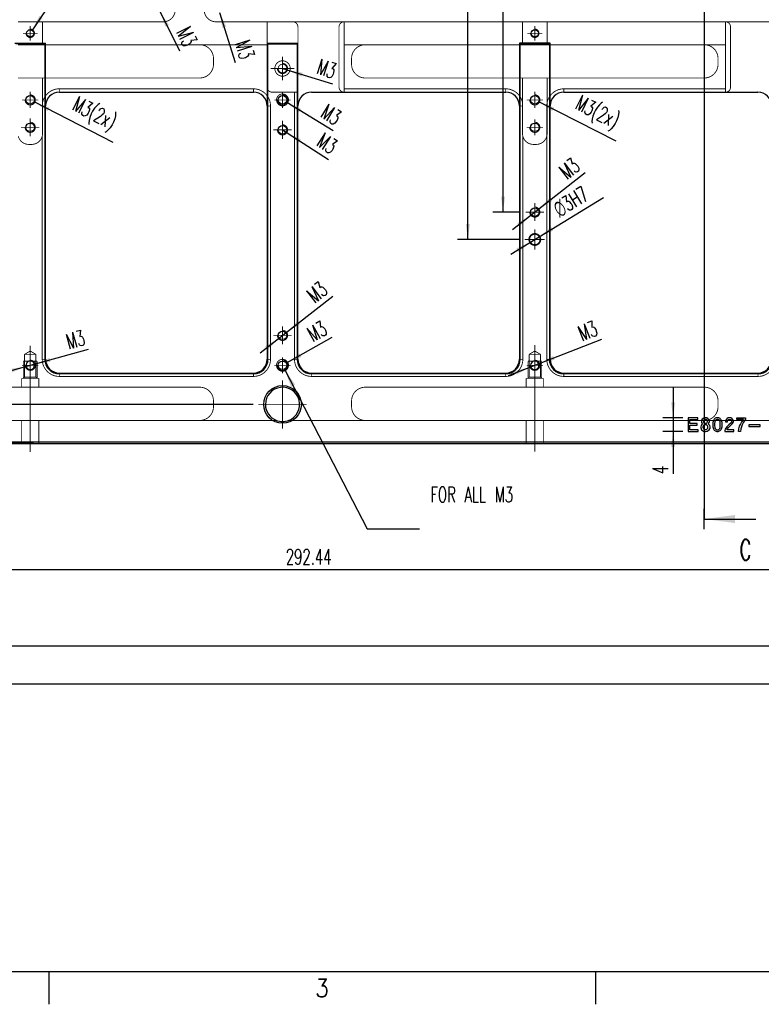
# Model space of a CAD drawing. Header units: millimetres. Extents: x 31 to 872, y 29 to 623.
# Tile 4 of 29: x 233 to 377, y 29 to 221. Entities that reach past the tile are written whole.
import ezdxf

# ---------------------------------------------------------------- set-up
doc = ezdxf.new("R2010")
doc.units = ezdxf.units.MM
for name, pattern in [('DASHED', [15, 7, -8]), ('DOT_CENTER', [14, 12, -1, 0, -1]), ('PHANTOM', [13, 10, -1, 0, -1, 0, -1])]:
    doc.linetypes.add(name, pattern=pattern)
doc.layers.add('1', color=7, linetype='Continuous')
doc.styles.add('CONVERTER_11', font='txt.shx', dxfattribs={"width": 0.63})
doc.styles.add('CONVERTER_13', font='txt.shx', dxfattribs={"width": 0.9})
doc.dimstyles.new('ME10_DIM_108', dxfattribs={"dimtxt": 4.5, "dimasz": 4.5, "dimexe": 3, "dimexo": 1.5, "dimgap": 1.5, "dimtad": 1, "dimdsep": 46, "dimtxsty": 'CONVERTER_11', "dimsah": 1, "dimcen": 0.09, "dimclrd": 3, "dimclre": 3, "dimclrt": 3, "dimadec": 0, "dimazin": 0, "dimtfac": 1, "dimtdec": 4, "dimtix": 1, "dimtmove": 0, "dimatfit": 3, "dimfxl": 1, "dimtolj": 1, "dimtzin": 0, "dimarcsym": 0})
doc.dimstyles.new('ME10_DIM_127', dxfattribs={"dimtxt": 4.5, "dimasz": 4.5, "dimexe": 3, "dimexo": 1.5, "dimgap": 1.5, "dimtad": 1, "dimdsep": 46, "dimtxsty": 'CONVERTER_11', "dimsah": 1, "dimcen": 0.09, "dimclrd": 3, "dimclre": 3, "dimclrt": 3, "dimadec": 0, "dimazin": 0, "dimtfac": 1, "dimtdec": 4, "dimtix": 1, "dimtmove": 0, "dimatfit": 3, "dimfxl": 1, "dimtolj": 1, "dimtzin": 0, "dimarcsym": 0})
doc.dimstyles.new('ME10_DIM_135', dxfattribs={"dimtxt": 4.5, "dimasz": 4.5, "dimexe": 3, "dimexo": 1.5, "dimgap": 1.5, "dimtad": 1, "dimdsep": 46, "dimtxsty": 'CONVERTER_11', "dimsah": 1, "dimcen": 0.09, "dimclrd": 3, "dimclre": 3, "dimclrt": 3, "dimadec": 0, "dimazin": 0, "dimtfac": 1, "dimtdec": 4, "dimtix": 1, "dimtmove": 0, "dimatfit": 3, "dimfxl": 1, "dimtolj": 1, "dimtzin": 0, "dimarcsym": 0})
doc.dimstyles.new('ME10_DIM_136', dxfattribs={"dimtxt": 4.5, "dimasz": 4.5, "dimexe": 3, "dimexo": 1.5, "dimgap": 1.5, "dimtad": 1, "dimdsep": 46, "dimtxsty": 'CONVERTER_11', "dimsah": 1, "dimcen": 0.09, "dimclrd": 3, "dimclre": 3, "dimclrt": 3, "dimadec": 0, "dimazin": 0, "dimtfac": 1, "dimtdec": 4, "dimtix": 1, "dimtmove": 0, "dimatfit": 3, "dimfxl": 1, "dimtolj": 1, "dimtzin": 0, "dimarcsym": 0})
doc.dimstyles.new('ME10_DIM_137', dxfattribs={"dimtxt": 4.5, "dimasz": 4.5, "dimexe": 3, "dimexo": 1.5, "dimgap": 1.5, "dimtad": 1, "dimdsep": 46, "dimtxsty": 'CONVERTER_11', "dimsah": 1, "dimcen": 0.09, "dimclrd": 3, "dimclre": 3, "dimclrt": 3, "dimadec": 0, "dimazin": 0, "dimtfac": 1, "dimtdec": 4, "dimtix": 1, "dimtmove": 0, "dimatfit": 3, "dimfxl": 1, "dimtolj": 1, "dimtzin": 0, "dimarcsym": 0})
doc.dimstyles.new('ME10_DIM_147', dxfattribs={"dimtxt": 4.5, "dimasz": 4.5, "dimexe": 3, "dimexo": 1.5, "dimgap": 1.5, "dimtad": 1, "dimdsep": 46, "dimtxsty": 'CONVERTER_11', "dimsah": 1, "dimcen": 0.09, "dimclrd": 3, "dimclre": 3, "dimclrt": 3, "dimadec": 0, "dimazin": 0, "dimtfac": 1, "dimtdec": 4, "dimtix": 1, "dimtmove": 0, "dimatfit": 3, "dimfxl": 1, "dimtolj": 1, "dimtzin": 0, "dimarcsym": 0})
doc.dimstyles.new('ME10_DIM_148', dxfattribs={"dimtxt": 4.5, "dimasz": 4.5, "dimexe": 3, "dimexo": 1.5, "dimgap": 1.5, "dimtad": 1, "dimdsep": 46, "dimtxsty": 'CONVERTER_11', "dimsah": 1, "dimcen": 0.09, "dimclrd": 3, "dimclre": 3, "dimclrt": 3, "dimadec": 0, "dimazin": 0, "dimtfac": 1, "dimtdec": 4, "dimtix": 1, "dimtmove": 0, "dimatfit": 3, "dimfxl": 1, "dimtolj": 1, "dimtzin": 0, "dimarcsym": 0})
doc.dimstyles.new('ME10_DIM_71', dxfattribs={"dimtxt": 4.5, "dimasz": 4.5, "dimexe": 3, "dimexo": 1.5, "dimgap": 1.5, "dimtad": 1, "dimdsep": 46, "dimtxsty": 'CONVERTER_11', "dimsah": 1, "dimcen": 0.09, "dimclrd": 3, "dimclre": 3, "dimclrt": 3, "dimadec": 0, "dimazin": 0, "dimtfac": 1, "dimtdec": 4, "dimtix": 1, "dimtmove": 0, "dimatfit": 3, "dimfxl": 1, "dimtolj": 1, "dimtzin": 0, "dimarcsym": 0})
doc.dimstyles.get("Standard").update_dxf_attribs({"dimtxt": 0.18, "dimasz": 0.18, "dimexe": 0.18, "dimexo": 0.0625, "dimgap": 0.09, "dimtad": 0, "dimtih": 1, "dimtoh": 1, "dimdec": 4, "dimzin": 0, "dimdsep": 46, "dimtxsty": 'Standard', "dimcen": 0.09, "dimadec": 0, "dimazin": 0, "dimtfac": 1, "dimtdec": 4, "dimtofl": 0, "dimtmove": 0, "dimatfit": 3, "dimfxl": 1, "dimtolj": 1, "dimtzin": 0, "dimarcsym": 0})

# ---------------------------------------------------------------- blocks, each defined once
blk = doc.blocks.new('E8027-24150__34', base_point=(273.17, 207.52))
at = {"color": 7, "linetype": 'Continuous'}
for p, q in [((347.82, 324.55), (356.82, 324.55)), ((356.57, 324.3), (348.07, 324.3)), ((356.57, 324.3), (356.82, 324.55)), ((356.57, 324.3), (356.57, 232.21)), ((356.82, 306.19), (356.82, 324.55)), ((421.48, 324.55), (421.73, 324.3)), ((421.48, 324.55), (421.48, 324.05)), ((421.48, 324.55), (430.48, 324.55)), ((421.48, 324.05), (421.48, 311.69)), ((421.73, 324.3), (430.23, 324.3)), ((421.73, 232.21), (421.73, 324.3)), ((430.48, 324.55), (430.23, 324.3)), ((430.23, 324.3), (430.23, 232.21)), ((430.48, 310.19), (430.48, 324.55)), ((504.14, 324.55), (495.14, 324.55)), ((495.14, 324.55), (495.14, 306.19)), ((495.39, 324.3), (495.14, 324.55)), ((503.89, 324.3), (495.39, 324.3)), ((495.39, 232.21), (495.39, 324.3)), ((503.89, 324.3), (504.14, 324.55)), ((503.89, 324.3), (503.89, 232.21)), ((504.14, 306.19), (504.14, 324.55)), ((421.48, 311.69), (421.48, 306.19)), ((360.82, 310.19), (417.48, 310.19)), ((430.48, 306.19), (430.48, 310.19)), ((434.48, 310.19), (491.14, 310.19)), ((508.14, 310.19), (564.8, 310.19)), ((356.82, 232.21), (356.82, 306.19)), ((421.48, 306.19), (421.48, 232.21)), ((430.48, 232.21), (430.48, 306.19)), ((495.14, 306.19), (495.14, 232.21)), ((504.14, 232.21), (504.14, 306.19)), ((360.82, 228.21), (417.48, 228.21)), ((417.48, 227.96), (360.82, 227.96)), ((434.48, 228.21), (491.14, 228.21)), ((491.14, 227.96), (434.48, 227.96)), ((508.14, 228.21), (564.8, 228.21)), ((564.8, 227.96), (508.14, 227.96)), ((547.25, 215.15), (544.4, 215.15)), ((544.4, 215.15), (544.4, 211.15)), ((544.95, 213.45), (544.95, 214.65)), ((544.95, 214.65), (547.25, 214.65)), ((547.05, 213.45), (544.95, 213.45)), ((544.95, 212.95), (547.05, 212.95)), ((544.95, 211.65), (544.95, 212.95)), ((547.05, 212.95), (547.05, 213.45)), ((547.25, 214.65), (547.25, 215.15)), ((548.2, 212.85), (548.1, 212.5)), ((548.4, 213.15), (548.2, 212.85)), ((548.35, 214.45), (548.3, 214.2)), ((548.3, 214.2), (548.3, 214)), ((548.3, 214), (548.35, 213.75)), ((548.55, 214.75), (548.35, 214.45)), ((548.35, 213.75), (548.55, 213.45)), ((548.65, 213.35), (548.4, 213.15)), ((548.75, 214.95), (548.55, 214.75)), ((548.55, 213.45), (548.65, 213.35)), ((549.05, 215.1), (548.75, 214.95)), ((548.9, 212.9), (548.75, 212.7)), ((548.9, 214.35), (548.85, 214.2)), ((548.85, 214.2), (548.85, 214)), ((548.85, 214), (548.9, 213.85)), ((549, 214.5), (548.9, 214.35)), ((548.9, 213.85), (549, 213.7)), ((549.1, 213.05), (548.9, 212.9)), ((549.15, 214.6), (549, 214.5)), ((549, 213.7), (549.15, 213.6)), ((549.3, 215.15), (549.05, 215.1)), ((549.35, 213.1), (549.1, 213.05)), ((549.35, 214.65), (549.15, 214.6)), ((549.15, 213.6), (549.35, 213.55)), ((549.6, 215.15), (549.3, 215.15)), ((549.55, 214.65), (549.35, 214.65)), ((549.35, 213.55), (549.55, 213.55)), ((549.55, 213.1), (549.35, 213.1)), ((549.75, 214.6), (549.55, 214.65)), ((549.55, 213.55), (549.75, 213.6)), ((549.8, 213.05), (549.55, 213.1)), ((549.85, 215.1), (549.6, 215.15)), ((549.9, 214.5), (549.75, 214.6)), ((549.75, 213.6), (549.9, 213.7)), ((550, 212.9), (549.8, 213.05)), ((550.15, 214.95), (549.85, 215.1)), ((550, 214.35), (549.9, 214.5)), ((549.9, 213.7), (550, 213.85)), ((550.05, 214.2), (550, 214.35)), ((550, 213.85), (550.05, 214)), ((550.15, 212.7), (550, 212.9)), ((550.05, 214), (550.05, 214.2)), ((550.35, 214.75), (550.15, 214.95)), ((550.25, 213.35), (550.35, 213.45)), ((550.5, 213.15), (550.25, 213.35)), ((550.55, 214.45), (550.35, 214.75)), ((550.35, 213.45), (550.55, 213.75)), ((550.7, 212.85), (550.5, 213.15)), ((550.6, 214.2), (550.55, 214.45)), ((550.55, 213.75), (550.6, 214)), ((550.6, 214), (550.6, 214.2)), ((550.8, 212.5), (550.7, 212.85)), ((551.65, 213.8), (551.6, 213.35)), ((551.6, 213.35), (551.6, 212.95)), ((551.6, 212.95), (551.65, 212.5)), ((551.7, 214.1), (551.65, 213.8)), ((551.8, 214.35), (551.7, 214.1)), ((551.9, 214.55), (551.8, 214.35)), ((552.05, 214.75), (551.9, 214.55)), ((552.2, 214.9), (552.05, 214.75)), ((552.2, 214), (552.15, 213.45)), ((552.15, 213.45), (552.15, 212.85)), ((552.15, 212.85), (552.2, 212.3)), ((552.35, 215), (552.2, 214.9)), ((552.3, 214.25), (552.2, 214)), ((552.4, 214.4), (552.3, 214.25)), ((552.6, 215.1), (552.35, 215)), ((552.6, 214.55), (552.4, 214.4)), ((552.8, 215.15), (552.6, 215.1)), ((552.8, 214.65), (552.6, 214.55)), ((553.15, 215.15), (552.8, 215.15)), ((553.15, 214.65), (552.8, 214.65)), ((553.35, 215.1), (553.15, 215.15)), ((553.35, 214.55), (553.15, 214.65)), ((553.6, 215), (553.35, 215.1)), ((553.55, 214.4), (553.35, 214.55)), ((553.65, 214.25), (553.55, 214.4)), ((553.75, 214.9), (553.6, 215)), ((553.75, 214), (553.65, 214.25)), ((553.9, 214.75), (553.75, 214.9)), ((553.8, 213.45), (553.75, 214)), ((553.75, 212.3), (553.8, 212.85)), ((553.8, 212.85), (553.8, 213.45)), ((554.05, 214.55), (553.9, 214.75)), ((554.15, 214.35), (554.05, 214.55)), ((554.25, 214.1), (554.15, 214.35)), ((554.3, 213.8), (554.25, 214.1)), ((554.35, 213.35), (554.3, 213.8)), ((554.3, 212.5), (554.35, 212.95)), ((554.35, 212.95), (554.35, 213.35)), ((555.4, 214.45), (555.35, 214.2)), ((555.35, 214.2), (555.35, 214)), ((555.35, 214), (555.9, 214)), ((555.6, 214.75), (555.4, 214.45)), ((555.8, 214.95), (555.6, 214.75)), ((556, 212.8), (555.7, 212.45)), ((556.1, 215.1), (555.8, 214.95)), ((555.9, 214.2), (555.95, 214.35)), ((555.9, 214), (555.9, 214.2)), ((555.95, 214.35), (556.05, 214.5)), ((556.3, 213.05), (556, 212.8)), ((556.05, 214.5), (556.2, 214.6)), ((556.35, 215.15), (556.1, 215.1)), ((556.2, 214.6), (556.4, 214.65)), ((556.95, 213.7), (556.3, 213.05)), ((556.65, 215.15), (556.35, 215.15)), ((556.4, 214.65), (556.6, 214.65)), ((556.55, 212.7), (556.9, 213)), ((556.6, 214.65), (556.8, 214.6)), ((556.9, 215.1), (556.65, 215.15)), ((556.8, 214.6), (556.95, 214.5)), ((557.2, 214.95), (556.9, 215.1)), ((556.9, 213), (557.3, 213.35)), ((556.95, 214.5), (557.05, 214.35)), ((557.05, 213.85), (556.95, 213.7)), ((557.05, 214.35), (557.1, 214.2)), ((557.1, 214), (557.05, 213.85)), ((557.1, 214.2), (557.1, 214)), ((557.4, 214.75), (557.2, 214.95)), ((557.3, 213.35), (557.4, 213.45)), ((557.6, 214.45), (557.4, 214.75)), ((557.4, 213.45), (557.6, 213.75)), ((557.65, 214.2), (557.6, 214.45)), ((557.6, 213.75), (557.65, 214)), ((557.65, 214), (557.65, 214.2)), ((558.6, 214.65), (558.6, 215.15)), ((558.6, 215.15), (561.2, 215.15)), ((560.6, 214.65), (558.6, 214.65)), ((559.45, 212.7), (559.65, 213.15)), ((559.65, 213.15), (559.95, 213.75)), ((559.95, 213.75), (560.6, 214.65)), ((560.2, 213.1), (559.95, 212.5)), ((560.6, 213.85), (560.2, 213.1)), ((561.2, 214.7), (560.6, 213.85)), ((561.2, 215.15), (561.2, 214.7)), ((562.1, 213.05), (562.1, 212.6)), ((565.45, 213.05), (562.1, 213.05)), ((565.45, 212.6), (565.45, 213.05)), ((544.4, 211.15), (547.3, 211.15)), ((547.3, 211.65), (544.95, 211.65)), ((547.3, 211.15), (547.3, 211.65)), ((548.1, 212.5), (548.1, 212.25)), ((548.1, 212.25), (548.2, 211.9)), ((548.2, 211.9), (548.35, 211.65)), ((548.35, 211.65), (548.6, 211.4)), ((548.6, 211.4), (548.9, 211.25)), ((548.75, 212.7), (548.7, 212.5)), ((548.7, 212.5), (548.7, 212.3)), ((548.7, 212.3), (548.75, 212.1)), ((548.75, 212.1), (548.9, 211.9)), ((548.9, 211.9), (549.1, 211.75)), ((548.9, 211.25), (549.3, 211.15)), ((549.1, 211.75), (549.35, 211.7)), ((549.3, 211.15), (549.6, 211.15)), ((549.35, 211.7), (549.55, 211.7)), ((549.55, 211.7), (549.8, 211.75)), ((549.6, 211.15), (550, 211.25)), ((549.8, 211.75), (550, 211.9)), ((550, 211.9), (550.15, 212.1)), ((550, 211.25), (550.3, 211.4)), ((550.2, 212.5), (550.15, 212.7)), ((550.15, 212.1), (550.2, 212.3)), ((550.2, 212.3), (550.2, 212.5)), ((550.3, 211.4), (550.55, 211.65)), ((550.55, 211.65), (550.7, 211.9)), ((550.7, 211.9), (550.8, 212.25)), ((550.8, 212.25), (550.8, 212.5)), ((551.65, 212.5), (551.7, 212.2)), ((551.7, 212.2), (551.8, 211.95)), ((551.8, 211.95), (551.9, 211.75)), ((551.9, 211.75), (552.05, 211.55)), ((552.05, 211.55), (552.2, 211.4)), ((552.2, 212.3), (552.3, 212.05)), ((552.2, 211.4), (552.35, 211.3)), ((552.3, 212.05), (552.4, 211.9)), ((552.35, 211.3), (552.6, 211.2)), ((552.4, 211.9), (552.6, 211.75)), ((552.6, 211.75), (552.8, 211.65)), ((552.6, 211.2), (552.8, 211.15)), ((552.8, 211.65), (553.15, 211.65)), ((552.8, 211.15), (553.15, 211.15)), ((553.15, 211.65), (553.35, 211.75)), ((553.15, 211.15), (553.35, 211.2)), ((553.35, 211.75), (553.55, 211.9)), ((553.35, 211.2), (553.6, 211.3)), ((553.55, 211.9), (553.65, 212.05)), ((553.6, 211.3), (553.75, 211.4)), ((553.65, 212.05), (553.75, 212.3)), ((553.75, 211.4), (553.9, 211.55)), ((553.9, 211.55), (554.05, 211.75)), ((554.05, 211.75), (554.15, 211.95)), ((554.15, 211.95), (554.25, 212.2)), ((554.25, 212.2), (554.3, 212.5)), ((555.25, 211.8), (555.15, 211.45)), ((555.15, 211.45), (555.15, 211.15)), ((555.15, 211.15), (557.8, 211.15)), ((555.45, 212.15), (555.25, 211.8)), ((555.7, 212.45), (555.45, 212.15)), ((555.85, 211.65), (555.95, 211.95)), ((557.8, 211.65), (555.85, 211.65)), ((555.95, 211.95), (556.2, 212.3)), ((556.2, 212.3), (556.55, 212.7)), ((557.8, 211.15), (557.8, 211.65)), ((559.1, 211.15), (559.2, 211.95)), ((559.7, 211.15), (559.1, 211.15)), ((559.2, 211.95), (559.45, 212.7)), ((559.8, 211.9), (559.7, 211.15)), ((559.95, 212.5), (559.8, 211.9)), ((562.1, 212.6), (565.45, 212.6)), ((292.2, 208.15), (854.4, 208.15)), ((292.2, 207.65), (349.82, 207.65)), ((349.82, 207.65), (354.82, 207.65)), ((354.82, 207.65), (497.14, 207.65)), ((497.14, 207.65), (502.14, 207.65)), ((502.14, 207.65), (644.46, 207.65))]:
    blk.add_line(p, q, dxfattribs=at)
at = {"color": 1, "linetype": 'DASHED', "const_width": 0.25}
for points in [[(391.15, 330.75, 0.414214), (394.65, 334.25, 0.414214)], [(403.1, 334.25, 0.414214), (406.6, 330.75, 0.414214)], [(430.48, 329.25, 0.414214), (428.98, 330.75, 0.414214)], [(443.98, 330.75, 0.414214), (442.48, 329.25, 0.414214)], [(556.8, 329.25, 0.414214), (555.3, 330.75, 0.414214)], [(405.82, 320.05, 0.414214), (401.82, 324.05, 0.414214)], [(450.14, 324.05, 0.414214), (446.14, 320.05, 0.414214)], [(553.14, 320.05, 0.414214), (549.14, 324.05, 0.414214)], [(401.82, 314.35, 0.414214), (405.82, 318.35, 0.414214)], [(446.14, 318.35, 0.414214), (450.14, 314.35, 0.414214)], [(549.14, 314.35, 0.414214), (553.14, 318.35, 0.414214)], [(360.82, 311.19, 0.356682), (355.92, 307.18, 0.356682)], [(422.48, 306.19, 0.414214), (417.48, 311.19, 0.414214)], [(421.48, 311.69, 0.414214), (422.98, 310.19, 0.414214)], [(442.48, 311.69, 0.414214), (443.98, 310.19, 0.414214)], [(496.04, 307.18, 0.356682), (491.14, 311.19, 0.356682)], [(508.14, 311.19, 0.414214), (503.14, 306.19, 0.414214)], [(555.3, 310.19, 0.414214), (556.8, 311.69, 0.414214)], [(348.82, 297.36, 0.342564), (351.92, 294.95, 0.342564)], [(352.72, 294.95, 0.342564), (355.82, 297.36, 0.342564)], [(355.82, 297.36, 0.062746), (355.92, 298.15, 0.062746)], [(496.04, 298.15, 0.062746), (496.14, 297.36, 0.062746)], [(496.14, 297.36, 0.342564), (499.24, 294.95, 0.342564)], [(500.04, 294.95, 0.414214), (503.24, 298.15, 0.414214)], [(355.82, 232.21, 0.414214), (360.82, 227.21, 0.414214)], [(417.48, 227.21, 0.414214), (422.48, 232.21, 0.414214)], [(429.48, 232.21, 0.414214), (434.48, 227.21, 0.414214)], [(491.14, 227.21, 0.414214), (496.14, 232.21, 0.414214)], [(503.14, 232.21, 0.414214), (508.14, 227.21, 0.414214)], [(564.8, 227.21, 0.414214), (569.8, 232.21, 0.414214)], [(405.82, 220.07, 0.414214), (401.82, 224.07, 0.414214)], [(450.14, 224.07, 0.414214), (446.14, 220.07, 0.414214)], [(553.14, 220.07, 0.414214), (549.14, 224.07, 0.414214)], [(401.82, 214.37, 0.414214), (405.82, 218.37, 0.414214)], [(446.14, 218.37, 0.414214), (450.14, 214.37, 0.414214)], [(549.14, 214.37, 0.414214), (553.14, 218.37, 0.414214)]]:
    blk.add_lwpolyline(points, format="xyb", dxfattribs=at)
for points in [[(348.72, 330.75), (355.92, 330.75)], [(391.15, 330.75), (355.92, 330.75)], [(355.92, 330.75), (355.92, 324.05)], [(406.6, 330.75), (421.48, 330.75)], [(421.48, 330.75), (428.98, 330.75)], [(421.48, 324.55), (421.48, 330.75)], [(428.98, 330.75), (443.98, 330.75)], [(443.98, 330.75), (496.04, 330.75)], [(443.98, 324.05), (443.98, 330.75)], [(496.04, 330.75), (503.24, 330.75)], [(496.04, 324.05), (496.04, 330.75)], [(503.24, 330.75), (555.3, 330.75)], [(503.24, 330.75), (503.24, 324.05)], [(555.3, 330.75), (570.3, 330.75)], [(555.3, 324.05), (555.3, 330.75)], [(430.48, 329.25), (430.48, 324.55)], [(442.48, 311.69), (442.48, 329.25)], [(556.8, 311.69), (556.8, 329.25)], [(348.72, 324.05), (355.92, 324.05)], [(401.82, 324.05), (355.92, 324.05)], [(401.82, 324.05), (421.48, 324.05)], [(443.98, 311.19), (443.98, 324.05)], [(443.98, 324.05), (450.14, 324.05)], [(496.04, 324.05), (450.14, 324.05)], [(496.04, 324.05), (503.24, 324.05)], [(549.14, 324.05), (503.24, 324.05)], [(549.14, 324.05), (555.3, 324.05)], [(555.3, 324.05), (555.3, 311.19)], [(405.82, 318.35), (405.82, 320.05)], [(446.14, 320.05), (446.14, 318.35)], [(553.14, 318.35), (553.14, 320.05)], [(355.92, 314.35), (348.72, 314.35)], [(401.82, 314.35), (355.92, 314.35)], [(355.92, 314.35), (355.92, 307.18)], [(496.04, 314.35), (450.14, 314.35)], [(496.04, 314.35), (503.24, 314.35)], [(496.04, 307.18), (496.04, 314.35)], [(503.24, 314.35), (503.24, 298.15)], [(549.14, 314.35), (503.24, 314.35)], [(360.82, 311.19), (417.48, 311.19)], [(360.82, 311.19), (360.82, 310.19)], [(417.48, 310.19), (417.48, 311.19)], [(443.98, 310.19), (443.98, 311.19)], [(443.98, 311.19), (491.14, 311.19)], [(491.14, 310.19), (491.14, 311.19)], [(508.14, 310.19), (508.14, 311.19)], [(508.14, 311.19), (555.3, 311.19)], [(555.3, 311.19), (555.3, 310.19)], [(422.98, 310.19), (429.48, 310.19)], [(429.48, 310.19), (430.48, 310.19)], [(429.48, 310.19), (429.48, 232.21)], [(355.92, 307.18), (355.92, 306.19)], [(355.92, 306.19), (355.92, 298.15)], [(356.82, 306.19), (355.92, 306.19)], [(422.48, 306.19), (421.48, 306.19)], [(422.48, 306.19), (422.48, 232.21)], [(495.14, 306.19), (496.04, 306.19)], [(496.04, 306.19), (496.04, 307.18)], [(496.04, 298.15), (496.04, 306.19)], [(503.14, 232.21), (503.14, 306.19)], [(503.14, 306.19), (504.14, 306.19)], [(355.82, 297.36), (355.82, 232.21)], [(496.14, 297.36), (496.14, 232.21)], [(351.92, 294.95), (352.72, 294.95)], [(499.24, 294.95), (500.04, 294.95)], [(352.32, 234.64), (350.67, 233.65)], [(350.67, 233.65), (353.97, 233.65)], [(350.67, 233.65), (350.67, 231.65)], [(352.32, 234.64), (353.97, 233.65)], [(353.97, 233.65), (353.97, 231.65)], [(499.64, 234.64), (497.99, 233.65)], [(497.99, 233.65), (497.99, 231.65)], [(497.99, 233.65), (501.29, 233.65)], [(499.64, 234.64), (501.29, 233.65)], [(501.29, 233.65), (501.29, 231.65)], [(350.67, 231.65), (350.67, 227)], [(350.67, 231.65), (351.94, 231.65)], [(352.7, 231.65), (353.97, 231.65)], [(353.97, 231.65), (353.97, 227)], [(355.82, 232.21), (356.57, 232.21)], [(422.48, 232.21), (421.73, 232.21)], [(430.23, 232.21), (429.48, 232.21)], [(495.39, 232.21), (496.14, 232.21)], [(497.99, 231.65), (499.26, 231.65)], [(497.99, 231.65), (497.99, 227)], [(500.02, 231.65), (501.29, 231.65)], [(501.29, 231.65), (501.29, 227)], [(503.14, 232.21), (503.89, 232.21)], [(350.67, 227), (350.32, 226.65)], [(350.67, 227), (353.97, 227)], [(353.97, 227), (354.32, 226.65)], [(360.82, 227.96), (360.82, 227.21)], [(417.48, 227.21), (360.82, 227.21)], [(417.48, 227.21), (417.48, 227.96)], [(434.48, 227.21), (434.48, 227.96)], [(491.14, 227.21), (434.48, 227.21)], [(491.14, 227.96), (491.14, 227.21)], [(497.99, 227), (497.64, 226.65)], [(497.99, 227), (501.29, 227)], [(501.29, 227), (501.64, 226.65)], [(508.14, 227.21), (508.14, 227.96)], [(564.8, 227.21), (508.14, 227.21)], [(564.8, 227.21), (564.8, 227.96)], [(349.82, 224.07), (349.82, 226.65)], [(350.32, 226.65), (349.82, 226.65)], [(354.32, 226.65), (350.32, 226.65)], [(354.82, 226.65), (354.32, 226.65)], [(354.82, 224.07), (354.82, 226.65)], [(497.64, 226.65), (497.14, 226.65)], [(497.14, 224.07), (497.14, 226.65)], [(501.64, 226.65), (497.64, 226.65)], [(502.14, 226.65), (501.64, 226.65)], [(502.14, 224.07), (502.14, 226.65)], [(302.82, 224.07), (349.82, 224.07)], [(349.82, 224.07), (354.82, 224.07)], [(354.82, 224.07), (401.82, 224.07)], [(450.14, 224.07), (497.14, 224.07)], [(497.14, 224.07), (502.14, 224.07)], [(502.14, 224.07), (549.14, 224.07)], [(405.82, 218.37), (405.82, 220.07)], [(446.14, 220.07), (446.14, 218.37)], [(553.14, 218.37), (553.14, 220.07)], [(302.82, 214.37), (349.82, 214.37)], [(349.82, 214.37), (354.82, 214.37)], [(349.82, 207.65), (349.82, 214.37)], [(354.82, 214.37), (401.82, 214.37)], [(354.82, 207.65), (354.82, 214.37)], [(424.22, 214.37), (401.82, 214.37)], [(450.14, 214.37), (427.74, 214.37)], [(450.14, 214.37), (497.14, 214.37)], [(497.14, 214.37), (502.14, 214.37)], [(497.14, 207.65), (497.14, 214.37)], [(502.14, 214.37), (549.14, 214.37)], [(502.14, 207.65), (502.14, 214.37)], [(597.46, 214.37), (549.14, 214.37)]]:
    blk.add_lwpolyline(points, dxfattribs=at)
for points in [[(423.73, 317.12, 1), (428.23, 317.12, 1)], [(424.73, 317.12, 1), (427.23, 317.12, 1)], [(424.23, 307.94, 1), (427.73, 307.94, 1)], [(497.89, 267.2, 1), (501.39, 267.2, 1)], [(498.14, 267.2, 1), (501.14, 267.2, 1)], [(424.23, 230.46, 1), (427.73, 230.46, 1)]]:
    blk.add_lwpolyline(points, format="xyb", close=True, dxfattribs=at)
at = {"color": 3, "linetype": 'Continuous', "const_width": 0.25}
for points in [[(356.57, 232.21), (356.82, 232.21)], [(421.73, 232.21), (421.48, 232.21)], [(430.23, 232.21), (430.48, 232.21)], [(495.39, 232.21), (495.14, 232.21)], [(503.89, 232.21), (504.14, 232.21)], [(360.82, 228.21), (360.82, 227.96)], [(417.48, 228.21), (417.48, 227.96)], [(434.48, 228.21), (434.48, 227.96)], [(491.14, 228.21), (491.14, 227.96)], [(508.14, 228.21), (508.14, 227.96)], [(564.8, 228.21), (564.8, 227.96)]]:
    blk.add_lwpolyline(points, dxfattribs=at)
at = {"color": 7, "linetype": 'Continuous'}
for centre, radius in [((352.32, 327.4), 1.05), ((499.64, 327.4), 1.05), ((352.32, 307.94), 1.25), ((425.98, 307.94), 1.25), ((499.64, 307.94), 1.25), ((352.32, 299.94), 1.25), ((425.98, 299.2), 1.25), ((499.64, 299.94), 1.25), ((499.64, 275.2), 1.25), ((425.98, 239.2), 1.25), ((425.98, 230.46), 1.25), ((425.98, 219.05), 5.5)]:
    blk.add_circle(centre, radius, dxfattribs=at)
for centre, radius, start, end in [((360.82, 306.19), 4, 90, 180), ((417.48, 306.19), 4, 0, 90), ((434.48, 306.19), 4, 90, 180), ((491.14, 306.19), 4, 0, 90), ((508.14, 306.19), 4, 90, 180), ((564.8, 306.19), 4, 0, 90), ((352.32, 230.46), 1.25, 107.8242, 0), ((352.32, 230.46), 1.25, 72.1758, 107.8242), ((352.32, 230.46), 1.25, 0, 72.1758), ((360.82, 232.21), 4.25, 180, 270), ((360.82, 232.21), 4, 180, 270), ((417.48, 232.21), 4, 270, 0), ((417.48, 232.21), 4.25, 270, 360), ((434.48, 232.21), 4.25, 180, 270), ((434.48, 232.21), 4, 180, 270), ((491.14, 232.21), 4, 270, 0), ((491.14, 232.21), 4.25, 270, 360), ((499.64, 230.46), 1.25, 180, 72.1758), ((499.64, 230.46), 1.25, 107.8242, 180), ((499.64, 230.46), 1.25, 72.1758, 107.8242), ((508.14, 232.21), 4.25, 180, 270), ((508.14, 232.21), 4, 180, 270), ((564.8, 232.21), 4.25, 270, 0), ((564.8, 232.21), 4, 270, 0), ((425.98, 219.05), 5, 290.6097, 180), ((425.98, 219.05), 5, 180, 249.3903), ((425.98, 219.05), 5, 249.3903, 290.6097)]:
    blk.add_arc(centre, radius, start, end, dxfattribs=at)
at = {"layer": '1', "color": 3, "linetype": 'Continuous', "const_width": 0.25}
for points in [[(351.07, 327.4, 2.414214), (352.32, 328.65, 2.414214)], [(498.39, 327.4, 2.414214), (499.64, 328.65, 2.414214)], [(350.82, 307.94, 2.414214), (352.32, 309.44, 2.414214)], [(424.48, 307.94, 2.414214), (425.98, 309.44, 2.414214)], [(498.14, 307.94, 2.414214), (499.64, 309.44, 2.414214)], [(350.82, 299.94, 2.414214), (352.32, 301.44, 2.414214)], [(424.48, 299.2, 2.414214), (425.98, 300.7, 2.414214)], [(498.14, 299.94, 2.414214), (499.64, 301.44, 2.414214)], [(498.14, 275.2, 2.414214), (499.64, 276.7, 2.414214)], [(424.48, 239.2, 2.414214), (425.98, 240.7, 2.414214)], [(350.82, 230.46, 2.414214), (352.32, 231.96, 2.414214)], [(424.48, 230.46, 2.414214), (425.98, 231.96, 2.414214)], [(498.14, 230.46, 2.414214), (499.64, 231.96, 2.414214)]]:
    blk.add_lwpolyline(points, format="xyb", dxfattribs=at)
at = {"layer": '1', "color": 1, "linetype": 'DOT_CENTER', "const_width": 0.25}
for points in [[(352.32, 329.56), (352.32, 325.25)], [(499.64, 329.56), (499.64, 325.25)], [(354.47, 327.4), (350.16, 327.4)], [(501.79, 327.4), (497.48, 327.4)], [(425.98, 320.59), (425.98, 313.64)], [(429.45, 317.12), (422.5, 317.12)], [(354.69, 307.94), (349.94, 307.94)], [(352.32, 310.31), (352.32, 305.56)], [(428.35, 307.94), (423.6, 307.94)], [(425.98, 310.31), (425.98, 305.56)], [(502.01, 307.94), (497.26, 307.94)], [(499.64, 310.31), (499.64, 305.56)], [(352.32, 302.59), (352.32, 297.29)], [(425.98, 301.85), (425.98, 296.55)], [(499.64, 302.31), (499.64, 297.56)], [(354.97, 299.94), (349.67, 299.94)], [(428.63, 299.2), (423.33, 299.2)], [(502.01, 299.94), (497.26, 299.94)], [(499.64, 277.85), (499.64, 272.55)], [(502.29, 275.2), (496.99, 275.2)], [(499.64, 270.12), (499.64, 264.27)], [(502.56, 267.2), (496.71, 267.2)], [(425.98, 241.85), (425.98, 236.55)], [(428.63, 239.2), (423.33, 239.2)], [(352.32, 236.22), (352.32, 205.18)], [(499.64, 236.41), (499.64, 205.24)], [(425.98, 232.83), (425.98, 228.08)], [(354.69, 230.46), (349.94, 230.46)], [(428.35, 230.46), (423.6, 230.46)], [(502.01, 230.46), (497.26, 230.46)], [(425.98, 226.1), (425.98, 212)], [(433.03, 219.05), (418.93, 219.05)]]:
    blk.add_lwpolyline(points, dxfattribs=at)
at = {"layer": '1', "color": 1, "linetype": 'DASHED', "const_width": 0.25}
blk.add_lwpolyline([(424.48, 317.12, 2.414214), (425.98, 318.62, 2.414214)], format="xyb", dxfattribs=at)
for points in [[(350.67, 231.65), (350.32, 231.65)], [(350.32, 226.65), (350.32, 231.65)], [(353.97, 231.65), (354.32, 231.65)], [(354.32, 226.65), (354.32, 231.65)], [(497.99, 231.65), (497.64, 231.65)], [(497.64, 226.65), (497.64, 231.65)], [(501.29, 231.65), (501.64, 231.65)], [(501.64, 226.65), (501.64, 231.65)]]:
    blk.add_lwpolyline(points, dxfattribs=at)
blk = doc.blocks.new('*D96')
at = {"layer": '1', "color": 3, "linetype": 'Continuous'}
for p, q in [((540.04, 224.15), (540.04, 215.15)), ((542.9, 215.15), (537.04, 215.15)), ((540.04, 215.15), (540.04, 211.15)), ((542.9, 211.15), (537.04, 211.15)), ((540.04, 211.15), (540.04, 198.75))]:
    blk.add_line(p, q, dxfattribs=at)
at = {"layer": '1', "color": 3}
for points in [[(539.45, 219.65), (540.63, 219.65), (540.04, 215.15)], [(540.63, 206.65), (539.45, 206.65), (540.04, 211.15)]]:
    blk.add_solid(points, dxfattribs=at)
at = {"layer": '1', "color": 3, "insert": (538.54, 198.75), "char_height": 4.5, "attachment_point": 7, "rotation": 90, "line_spacing_factor": 0.60024, "style": 'CONVERTER_11'}
blk.add_mtext('4', dxfattribs=at)
blk = doc.blocks.new('*D133')
at = {"layer": '1', "color": 3, "linetype": 'Continuous'}
for p, q in [((417.43, 713.05), (92.09, 713.05)), ((95.09, 713.05), (95.09, 219.05)), ((417.43, 219.05), (92.09, 219.05))]:
    blk.add_line(p, q, dxfattribs=at)
at = {"layer": '1', "color": 3}
for points in [[(95.69, 708.55), (94.5, 708.55), (95.09, 713.05)], [(94.5, 223.55), (95.69, 223.55), (95.09, 219.05)]]:
    blk.add_solid(points, dxfattribs=at)
at = {"layer": '1', "color": 3, "insert": (91.46, 462.27), "char_height": 4.5, "attachment_point": 7, "rotation": 90, "line_spacing_factor": 0.60024, "style": 'CONVERTER_11'}
blk.add_mtext('494', dxfattribs=at)
blk = doc.blocks.new('*D152')
at = {"layer": '1', "color": 3, "linetype": 'Continuous'}
for p, q in [((286.3, 344.7), (286.3, 145.43)), ((860.3, 327.85), (860.3, 145.43)), ((860.3, 148.43), (286.3, 148.43))]:
    blk.add_line(p, q, dxfattribs=at)
at = {"layer": '1', "color": 3}
for points in [[(290.8, 149.02), (290.8, 147.84), (286.3, 148.43)], [(855.8, 147.84), (855.8, 149.02), (860.3, 148.43)]]:
    blk.add_solid(points, dxfattribs=at)
at = {"layer": '1', "color": 3, "insert": (569.52, 152.07), "char_height": 4.5, "attachment_point": 7, "rotation": 0.0001, "line_spacing_factor": 0.60024, "style": 'CONVERTER_11'}
blk.add_mtext('574', dxfattribs=at)
blk = doc.blocks.new('*D160')
at = {"layer": '1', "color": 3, "linetype": 'Continuous'}
for p, q in [((280.86, 222.35), (280.86, 167.8)), ((573.3, 194.71), (573.3, 167.8)), ((573.3, 170.8), (280.86, 170.8))]:
    blk.add_line(p, q, dxfattribs=at)
at = {"layer": '1', "color": 3}
for points in [[(285.36, 171.39), (285.36, 170.21), (280.86, 170.8)], [(568.8, 170.21), (568.8, 171.39), (573.3, 170.8)]]:
    blk.add_solid(points, dxfattribs=at)
at = {"layer": '1', "color": 3, "insert": (426.93, 172.3), "char_height": 4.5, "attachment_point": 7, "rotation": 0.0001, "line_spacing_factor": 0.60024, "style": 'CONVERTER_11'}
blk.add_mtext('292.44', dxfattribs=at)
blk = doc.blocks.new('*D161')
at = {"layer": '1', "color": 3, "linetype": 'Continuous'}
for p, q in [((348.32, 724.45), (69.59, 724.45)), ((72.59, 724.45), (72.59, 207.65)), ((353.32, 207.65), (69.59, 207.65))]:
    blk.add_line(p, q, dxfattribs=at)
at = {"layer": '1', "color": 3}
for points in [[(73.19, 719.95), (72, 719.95), (72.59, 724.45)], [(72, 212.15), (73.19, 212.15), (72.59, 207.65)]]:
    blk.add_solid(points, dxfattribs=at)
at = {"layer": '1', "color": 3, "insert": (71.09, 460.81), "char_height": 4.5, "attachment_point": 7, "rotation": 90, "line_spacing_factor": 0.60024, "style": 'CONVERTER_11'}
blk.add_mtext('516.8', dxfattribs=at)
blk = doc.blocks.new('*D162')
at = {"layer": '1', "color": 3, "linetype": 'Continuous'}
for p, q in [((273.3, 225.05), (273.3, 134.39)), ((873.3, 225.05), (873.3, 134.39)), ((873.3, 137.39), (273.3, 137.39))]:
    blk.add_line(p, q, dxfattribs=at)
at = {"layer": '1', "color": 3}
for points in [[(277.8, 137.99), (277.8, 136.8), (273.3, 137.39)], [(868.8, 136.8), (868.8, 137.99), (873.3, 137.39)]]:
    blk.add_solid(points, dxfattribs=at)
at = {"layer": '1', "color": 3, "insert": (569.52, 138.89), "char_height": 4.5, "attachment_point": 7, "rotation": 0.0001, "line_spacing_factor": 0.60024, "style": 'CONVERTER_11'}
blk.add_mtext('600', dxfattribs=at)
blk = doc.blocks.new('*D172')
at = {"layer": '1', "color": 3, "linetype": 'Continuous'}
for p, q in [((495.76, 656.9), (487.37, 656.9)), ((490.37, 275.2), (490.37, 656.9)), ((495.49, 275.2), (487.37, 275.2))]:
    blk.add_line(p, q, dxfattribs=at)
at = {"layer": '1', "color": 3}
for points in [[(490.96, 652.4), (489.78, 652.4), (490.37, 656.9)], [(489.78, 279.7), (490.96, 279.7), (490.37, 275.2)]]:
    blk.add_solid(points, dxfattribs=at)
at = {"layer": '1', "color": 3, "insert": (486.73, 442.93), "char_height": 4.5, "attachment_point": 7, "rotation": 90, "line_spacing_factor": 0.60024, "style": 'CONVERTER_11'}
blk.add_mtext('381.7', dxfattribs=at)
blk = doc.blocks.new('*D173')
at = {"layer": '1', "color": 3, "linetype": 'Continuous'}
for p, q in [((495.21, 664.9), (477.1, 664.9)), ((480.1, 267.2), (480.1, 664.9)), ((495.21, 267.2), (477.1, 267.2))]:
    blk.add_line(p, q, dxfattribs=at)
at = {"layer": '1', "color": 3}
for points in [[(480.69, 660.4), (479.5, 660.4), (480.1, 664.9)], [(479.5, 271.7), (480.69, 271.7), (480.1, 267.2)]]:
    blk.add_solid(points, dxfattribs=at)
at = {"layer": '1', "color": 3, "insert": (476.46, 442.14), "char_height": 4.5, "attachment_point": 7, "rotation": 90, "line_spacing_factor": 0.60024, "style": 'CONVERTER_11'}
blk.add_mtext('397.7', dxfattribs=at)
blk = doc.blocks.new('*D212')
at = {"layer": '1', "color": 3, "linetype": 'Continuous'}
blk.add_line((523.44, 295.87), (500.98, 307.26), dxfattribs=at)
at = {"layer": '1', "color": 3}
blk.add_solid([(505.26, 305.75), (504.72, 304.7), (500.98, 307.26)], dxfattribs=at)
at = {"layer": '1', "color": 3, "insert": (510.39, 304.17), "char_height": 4.5, "attachment_point": 7, "rotation": 333.1067, "line_spacing_factor": 0.60024, "style": 'CONVERTER_11'}
blk.add_mtext('\\C3;M\\C3;3\\C3;(2x)', dxfattribs=at)
blk = doc.blocks.new('*D213')
at = {"layer": '1', "color": 3, "linetype": 'Continuous'}
blk.add_line((440.41, 238.58), (427.29, 231.2), dxfattribs=at)
at = {"layer": '1', "color": 3}
blk.add_solid([(430.92, 233.92), (431.5, 232.88), (427.29, 231.2)], dxfattribs=at)
at = {"layer": '1', "color": 3, "insert": (434.82, 237.15), "char_height": 4.5, "attachment_point": 7, "rotation": 29.352, "line_spacing_factor": 0.60024, "style": 'CONVERTER_11'}
blk.add_mtext('\\C3;M\\C3;3\\C3;', dxfattribs=at)
blk = doc.blocks.new('*D214')
at = {"layer": '1', "color": 3, "linetype": 'Continuous'}
blk.add_line((440.75, 298.94), (427.26, 307.16), dxfattribs=at)
at = {"layer": '1', "color": 3}
blk.add_solid([(431.41, 305.32), (430.8, 304.31), (427.26, 307.16)], dxfattribs=at)
at = {"layer": '1', "color": 3, "insert": (436.76, 303.13), "char_height": 4.5, "attachment_point": 7, "rotation": 328.6526, "line_spacing_factor": 0.60024, "style": 'CONVERTER_11'}
blk.add_mtext('\\C3;M\\C3;3\\C3;', dxfattribs=at)
blk = doc.blocks.new('*D215')
at = {"layer": '1', "color": 3, "linetype": 'Continuous'}
blk.add_line((412.27, 318.74), (407.65, 333.42), dxfattribs=at)
at = {"layer": '1', "color": 3}
blk.add_solid([(409.57, 329.3), (408.44, 328.95), (407.65, 333.42)], dxfattribs=at)
at = {"layer": '1', "color": 3, "insert": (412.02, 324.51), "char_height": 4.5, "attachment_point": 7, "rotation": 287.4649, "line_spacing_factor": 0.60024, "style": 'CONVERTER_11'}
blk.add_mtext('\\C3;M\\C3;3\\C3;', dxfattribs=at)
blk = doc.blocks.new('*D216')
at = {"layer": '1', "color": 3, "linetype": 'Continuous'}
blk.add_line((395.97, 322.15), (390.31, 333.58), dxfattribs=at)
at = {"layer": '1', "color": 3}
blk.add_solid([(392.84, 329.81), (391.78, 329.29), (390.31, 333.58)], dxfattribs=at)
at = {"layer": '1', "color": 3, "insert": (394.84, 327.81), "char_height": 4.5, "attachment_point": 7, "rotation": 296.3161, "line_spacing_factor": 0.60024, "style": 'CONVERTER_11'}
blk.add_mtext('\\C3;M\\C3;3\\C3;', dxfattribs=at)
blk = doc.blocks.new('*D217')
at = {"layer": '1', "color": 3, "linetype": 'Continuous'}
blk.add_line((371.35, 356.12), (353.01, 328.44), dxfattribs=at)
at = {"layer": '1', "color": 3}
blk.add_solid([(355, 332.52), (355.99, 331.87), (353.01, 328.44)], dxfattribs=at)
at = {"layer": '1', "color": 3, "insert": (359.47, 340.9), "char_height": 4.5, "attachment_point": 7, "rotation": 56.4671, "line_spacing_factor": 0.60024, "style": 'CONVERTER_11'}
blk.add_mtext('\\C3;M\\C3;2.5\\C3;(4x)', dxfattribs=at)
blk = doc.blocks.new('*D218')
at = {"layer": '1', "color": 3, "linetype": 'Continuous'}
blk.add_line((376.52, 295.48), (353.65, 307.25), dxfattribs=at)
at = {"layer": '1', "color": 3}
blk.add_solid([(357.93, 305.72), (357.38, 304.67), (353.65, 307.25)], dxfattribs=at)
at = {"layer": '1', "color": 3, "insert": (363.52, 303.86), "char_height": 4.5, "attachment_point": 7, "rotation": 332.7534, "line_spacing_factor": 0.60024, "style": 'CONVERTER_11'}
blk.add_mtext('\\C3;M\\C3;3\\C3;(2x)', dxfattribs=at)
blk = doc.blocks.new('*D295')
at = {"layer": '1', "color": 3, "linetype": 'Continuous'}
blk.add_line((344.37, 228.25), (369.32, 235.18), dxfattribs=at)
at = {"layer": '1', "color": 3}
for points in [[(346.7, 228.29), (346.38, 229.43), (350.87, 230.06)], [(357.94, 232.63), (358.26, 231.49), (353.77, 230.86)]]:
    blk.add_solid(points, dxfattribs=at)
at = {"layer": '1', "color": 3, "insert": (363.55, 235.13), "char_height": 4.5, "attachment_point": 7, "rotation": 15.5031, "line_spacing_factor": 0.60024, "style": 'CONVERTER_11'}
blk.add_mtext('\\C3;M\\C3;3\\C3;', dxfattribs=at)
blk = doc.blocks.new('*D296')
at = {"layer": '1', "color": 3, "linetype": 'Continuous'}
blk.add_line((491.96, 227.45), (519.17, 238.1), dxfattribs=at)
at = {"layer": '1', "color": 3}
for points in [[(505.01, 233.2), (505.44, 232.09), (501.04, 231.01)], [(494.27, 227.72), (493.84, 228.83), (498.24, 229.91)]]:
    blk.add_solid(points, dxfattribs=at)
at = {"layer": '1', "color": 3, "insert": (513.43, 237.47), "char_height": 4.5, "attachment_point": 7, "rotation": 21.3686, "line_spacing_factor": 0.60024, "style": 'CONVERTER_11'}
blk.add_mtext('\\C3;M\\C3;3\\C3;', dxfattribs=at)
blk = doc.blocks.new('*D301')
at = {"layer": '1', "color": 3, "linetype": 'Continuous'}
blk.add_line((492.6, 262.9), (519.75, 279.46), dxfattribs=at)
at = {"layer": '1', "color": 3}
for points in [[(504.45, 270.83), (505.07, 269.82), (500.92, 267.98)], [(494.83, 263.57), (494.21, 264.58), (498.36, 266.42)]]:
    blk.add_solid(points, dxfattribs=at)
at = {"layer": '1', "color": 3, "insert": (504.83, 272.12), "char_height": 4.5, "attachment_point": 7, "rotation": 31.3792, "line_spacing_factor": 0.60024, "style": 'CONVERTER_11'}
blk.add_mtext('\\C3; {\\Fgdt;n}\\C3;3\\C3;H7', dxfattribs=at)
blk = doc.blocks.new('*D316')
at = {"layer": '1', "color": 3, "linetype": 'Continuous'}
blk.add_line((425.98, 317.12), (440.53, 312.6), dxfattribs=at)
at = {"layer": '1', "color": 3}
blk.add_solid([(431.89, 315.9), (431.53, 314.77), (427.41, 316.67)], dxfattribs=at)
at = {"layer": '1', "color": 3, "insert": (435.64, 315.69), "char_height": 4.5, "attachment_point": 7, "rotation": 342.7299, "line_spacing_factor": 0.60024, "style": 'CONVERTER_11'}
blk.add_mtext('\\C3;M\\C3;3\\C3;', dxfattribs=at)
blk = doc.blocks.new('*D324')
at = {"layer": '1', "color": 3, "linetype": 'Continuous'}
blk.add_line((425.98, 299.2), (439.43, 290.55), dxfattribs=at)
at = {"layer": '1', "color": 3}
blk.add_solid([(431.35, 296.45), (430.7, 295.45), (427.24, 298.39)], dxfattribs=at)
at = {"layer": '1', "color": 3, "insert": (435.55, 294.83), "char_height": 4.5, "attachment_point": 7, "rotation": 327.2346, "line_spacing_factor": 0.60024, "style": 'CONVERTER_11'}
blk.add_mtext('\\C3;M\\C3;3\\C3;', dxfattribs=at)
blk = doc.blocks.new('*D325')
at = {"layer": '1', "color": 3, "linetype": 'Continuous'}
blk.add_line((419.47, 234.13), (440.67, 250.65), dxfattribs=at)
at = {"layer": '1', "color": 3}
for points in [[(430.35, 243.36), (431.08, 242.42), (427.16, 240.12)], [(421.61, 235.04), (420.88, 235.98), (424.8, 238.28)]]:
    blk.add_solid(points, dxfattribs=at)
at = {"layer": '1', "color": 3, "insert": (435.35, 248.41), "char_height": 4.5, "attachment_point": 7, "rotation": 37.9366, "line_spacing_factor": 0.60024, "style": 'CONVERTER_11'}
blk.add_mtext('\\C3;M\\C3;3\\C3;', dxfattribs=at)
blk = doc.blocks.new('*D326')
at = {"layer": '1', "color": 3, "linetype": 'Continuous'}
blk.add_line((493.16, 270.1), (514.36, 286.79), dxfattribs=at)
at = {"layer": '1', "color": 3}
for points in [[(503.99, 279.38), (504.72, 278.45), (500.82, 276.13)], [(495.29, 271.02), (494.56, 271.95), (498.46, 274.27)]]:
    blk.add_solid(points, dxfattribs=at)
at = {"layer": '1', "color": 3, "insert": (509.05, 284.52), "char_height": 4.5, "attachment_point": 7, "rotation": 38.2111, "line_spacing_factor": 0.60024, "style": 'CONVERTER_11'}
blk.add_mtext('\\C3;M\\C3;3\\C3;', dxfattribs=at)
blk = doc.blocks.new('Drawing_Grid_Zones', base_point=(37.09, 35.62))
at = {"layer": '1', "color": 4, "linetype": 'Continuous'}
for p, q in [((238.51, 35.62), (238.51, 29.27)), ((344.88, 35.62), (344.88, 29.27))]:
    blk.add_line(p, q, dxfattribs=at)
at = {"layer": '1', "color": 4, "insert": (291.7, 32.44), "char_height": 3.5, "attachment_point": 5, "line_spacing_factor": 1.080432, "style": 'CONVERTER_13'}
blk.add_mtext('3', dxfattribs=at)
blk = doc.blocks.new('A1_Size_Verigy_Frame', base_point=(37.09, 35.62))
at = {"layer": '1', "color": 7, "linetype": 'Continuous'}
blk.add_line((40.09, 35.62), (862.39, 35.62), dxfattribs=at)
at = {"layer": '1'}
blk.add_blockref('Drawing_Grid_Zones', (37.09, 35.62), dxfattribs=at)
blk = doc.blocks.new('C_-C__13')
at = {"layer": '1', "color": 4, "linetype": 'PHANTOM', "const_width": 0.35}
blk.add_lwpolyline([(549.14, 734.64), (549.14, 185.59)], dxfattribs=at)
at = {"layer": '1', "color": 4}
blk.add_solid([(558.14, 186.78), (558.14, 184.41), (549.14, 185.59)], dxfattribs=at)
at = {"layer": '1', "color": 3, "insert": (561.14, 176.59), "char_height": 6, "attachment_point": 5, "line_spacing_factor": 1.080432, "style": 'CONVERTER_11'}
blk.add_mtext('C', dxfattribs=at)
at = {"layer": '1', "color": 4, "linetype": 'Continuous', "has_arrowhead": 0}
for points in [[(549.14, 185.59), (549.14, 188.59)], [(549.14, 185.59), (564.14, 185.59)], [(549.14, 182.59), (549.14, 185.59)]]:
    blk.add_leader(points, dimstyle='Standard', dxfattribs=at)
blk = doc.blocks.new('Front2', base_point=(573.3, 466.05))
at = {"layer": '1', "color": 3}
blk.add_solid([(429.6987, 224.7845), (428.4713, 224.1486), (426.67, 229.1281)], dxfattribs=at)
blk.add_blockref('E8027-24150__34', (273.175, 207.525))
at = {"layer": '1'}
for name in ['C_-C__13', '*D217', '*D216', '*D215', '*D316', '*D212', '*D218', '*D214', '*D324', '*D326', '*D301', '*D325', '*D213', '*D296', '*D295']:
    blk.add_blockref(name, (0, 0), dxfattribs=at)
at = {"layer": '1', "color": 3, "style": 'CONVERTER_11', "width": 0.63}
blk.add_text('FOR ALL M3', height=4.5, dxfattribs=at).set_placement((469.1611, 190.4616))
at = {"layer": '1'}
for base, p1, p2, dimstyle, picture, middle in [((72.5933, 724.45), (354.82, 207.65), (349.82, 724.45), 'ME10_DIM_136', '*D161', (68.8433, 466.05)), ((95.0929, 713.05), (418.93, 219.05), (418.93, 713.05), 'ME10_DIM_108', '*D133', (89.2054, 466.05)), ((480.0951, 267.2), (496.715, 664.9), (496.715, 267.2), 'ME10_DIM_148', '*D173', (474.2076, 447.8528)), ((490.3701, 275.2), (497.265, 656.9), (496.99, 275.2), 'ME10_DIM_147', '*D172', (484.4826, 448.166))]:
    dim = blk.add_linear_dim(base=base, p1=p1, p2=p2, angle=90, dimstyle=dimstyle, dxfattribs=at)
    dim.commit()
    dim.dimension.update_dxf_attribs({"geometry": picture, "text_midpoint": middle, "text_rotation": 90})
for base, p1, p2, dimstyle, picture, middle in [((860.3, 148.4323), (286.3, 346.2), (860.3, 329.35), 'ME10_DIM_127', '*D152', (573.3, 154.3198)), ((873.3, 137.3933), (273.3, 226.55), (873.3, 226.55), 'ME10_DIM_137', '*D162', (573.3, 141.1433)), ((573.3, 170.798), (280.86, 223.85), (573.3, 196.2111), 'ME10_DIM_135', '*D160', (434.0534, 174.548))]:
    dim = blk.add_linear_dim(base=base, p1=p1, p2=p2, dimstyle=dimstyle, dxfattribs=at)
    dim.commit()
    dim.dimension.update_dxf_attribs({"geometry": picture, "text_midpoint": middle, "text_rotation": 0.000139})
dim = blk.add_aligned_dim(p1=(544.4, 211.15), p2=(544.4, 215.15), distance=4.3608, dimstyle='ME10_DIM_71', dxfattribs=at)
dim.commit()
dim.dimension.update_dxf_attribs({"geometry": '*D96', "text_midpoint": (536.2892, 199.696), "text_rotation": 90})
at = {"layer": '1', "color": 3, "linetype": 'Continuous', "has_arrowhead": 0}
blk.add_leader([(426.67, 229.1281), (450.7057, 182.7323), (465.9902, 182.7323)], dimstyle='Standard', dxfattribs=at)

msp = doc.modelspace()

# ---------------------------------------------------------------- block references
msp.add_blockref('A1_Size_Verigy_Frame', (37.09, 35.62))
at = {"xscale": 0.66666666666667, "yscale": 0.66666666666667, "zscale": 0.66666666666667}
msp.add_blockref('Front2', (382.2, 310.7), dxfattribs=at)

doc.saveas('drawing.dxf')
